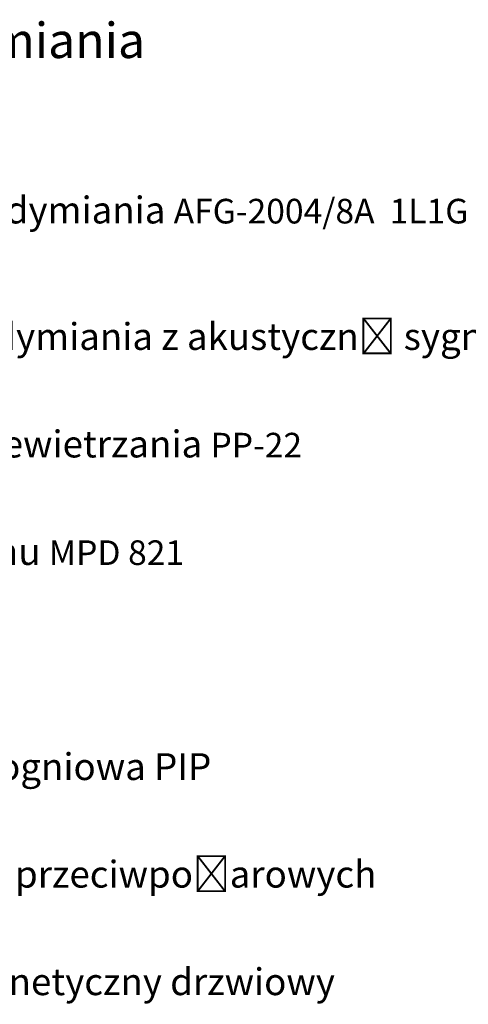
# Model space of a CAD drawing. Header units: millimetres. Extents: x 2709036 to 2756280, y 168165 to 192362.
# Tile 91 of 192: x 2720124 to 2720415, y 184694 to 185335. Entities that reach past the tile are written whole.
import ezdxf

# ---------------------------------------------------------------- set-up
doc = ezdxf.new("R2010")
doc.units = ezdxf.units.MM
doc.header["$MEASUREMENT"] = 0
doc.layers.add('D+H_TABELKA', color=7, linetype='Continuous', lineweight=13)
doc.styles.add('Arial', font='arial.ttf')

msp = doc.modelspace()

# ---------------------------------------------------------------- texts
at = {"layer": 'D+H_TABELKA', "style": 'Arial'}
for s, width, heights, insert, char_height, attachment_point in [('\\pxqc;LEGENDA- System Oddymiania', 1204.5661, [0], (2719377.22, 185333.2), 23, 1), (' Centrala systemu oddymiania {\\fCalibri|b0|i0|c238|p0;\\H0.916667x;AFG-2004/8A  1L1G }', 994.5661, [1423.2], (2719880.56, 185211.28), 17.5, 4), (' Ręczny przycisk oddymiania z akustyczną sygnalizacją zadziałania  {\\fCalibri|b0|i0|c238|p0;\\H0.916667x;RPO-02  }', 994.5661, [830.09], (2719880.56, 185128.97), 17.5, 4), (' Ręczny przycisk przewietrzania \\fCalibri|b0|i0|c238|p0;\\H0.916667x;PP-22 ', 994.5661, [841.43], (2719880.56, 185058.97), 17.5, 4), (' Optyczna czujka dymu {\\fCalibri|b0|i0|c238|p0;\\H0.916667x;MPD 821 }', 994.5661, [835.55], (2719880.56, 184988.97), 17.5, 4), ('{\\fArial|b0|i0|c238|p0; Puszka instalacyjna ogniowa PIP}', 994.5661, [815.66], (2719880.56, 184848.97), 17.5, 4), (' Centrala zamknięć przeciwpożarowych', 994.5661, [828.3], (2719880.56, 184778.97), 17.5, 4), ('{\\fArial|b0|i0|c238|p0; Chwytak elektromagnetyczny drzwiowy }', 994.5661, [773.9], (2719880.56, 184708.97), 17.5, 4)]:
    msp.add_mtext_dynamic_manual_height_columns(s, width=width, gutter_width=12.5, heights=heights, dxfattribs=dict(at, insert=insert, char_height=char_height, attachment_point=attachment_point))

doc.saveas('drawing.dxf')
